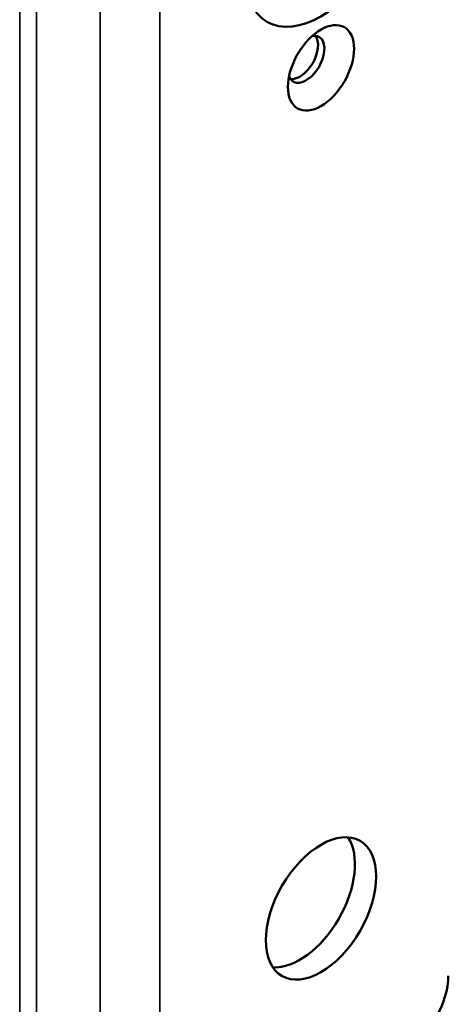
# Model space of a CAD drawing. Header units: millimetres. Extents: x 75 to 4764, y 75 to 3163.
# Tile 195 of 198: x 3589 to 3624, y 2508 to 2590. Entities that reach past the tile are written whole.
import ezdxf

# ---------------------------------------------------------------- set-up
doc = ezdxf.new("R2010")
doc.units = ezdxf.units.MM
doc.header["$LTSCALE"] = 15
doc.layers.add('Visible (ISO)', color=7, linetype='Continuous', lineweight=50)
doc.layers.add('Visible Narrow (ISO)', color=7, linetype='Continuous', lineweight=35)

msp = doc.modelspace()

# ---------------------------------------------------------------- linework, layer by layer
at = {"layer": 'Visible (ISO)'}
for centre, major_axis in [((3613.885, 2597.497), (4.5, 7.794)), ((3613.885, 2585.862), (1.95, 3.377)), ((3613.885, 2515.848), (3.25, 5.629))]:
    msp.add_ellipse(centre, major_axis=major_axis, ratio=0.57735, dxfattribs=at)
for centre, major_axis, start_param, end_param in [((3612.647, 2586.577), (1.075, 1.862), 2.708885, 6.715893), ((3612.117, 2586.883), (1.075, 1.862), 3.39083, 6.033948), ((3612.117, 2516.868), (3.25, 5.629), 3.417026, 6.007752), ((3620.956, 2508.191), (2.5, 4.33), 3.926991, 5.497787)]:
    msp.add_ellipse(centre, major_axis=major_axis, ratio=0.57735, start_param=start_param, end_param=end_param, dxfattribs=at)
at = {"layer": 'Visible Narrow (ISO)'}
for p, q in [((3588.783, 2649.448), (3588.783, 2495.332)), ((3590.197, 2649.448), (3590.197, 2495.332)), ((3595.5, 2646.387), (3595.5, 2492.27)), ((3600.45, 2646.387), (3600.45, 2492.27))]:
    msp.add_line(p, q, dxfattribs=at)

doc.saveas('drawing.dxf')
